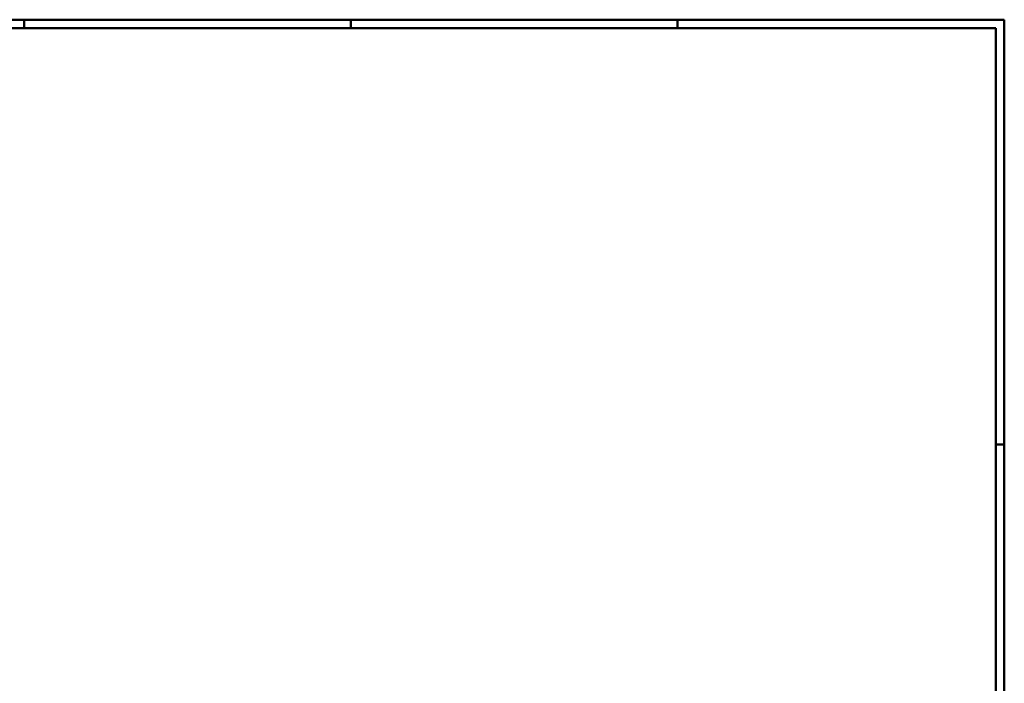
# Model space of a CAD drawing. Header units: millimetres. Extents: x -17.3 to 56.2, y -13.9 to 21.4.
# Tile 42 of 56: x 15.4 to 29.7, y 11.4 to 21. Entities that reach past the tile are written whole.
import ezdxf

# ---------------------------------------------------------------- set-up
doc = ezdxf.new("R2010")
doc.units = ezdxf.units.MM

msp = doc.modelspace()

# ---------------------------------------------------------------- linework, layer by layer
at = {"color": 4, "linetype": 'Continuous', "lineweight": 50}
for p, q in [((29.725, 21.025), (0, 21.025)), ((29.725, 0), (29.725, 21.025)), ((29.6, 20.9), (0.5, 20.9)), ((29.6, 0.125), (29.6, 20.9))]:
    msp.add_line(p, q, dxfattribs=at)
at = {"color": 4, "linetype": 'Continuous', "lineweight": 50, "ltscale": 4}
for p, q in [((15.475, 21.025), (15.475, 20.9)), ((20.225, 21.025), (20.225, 20.9)), ((24.975, 21.025), (24.975, 20.9)), ((29.725, 14.85), (29.6, 14.85))]:
    msp.add_line(p, q, dxfattribs=at)

doc.saveas('drawing.dxf')
